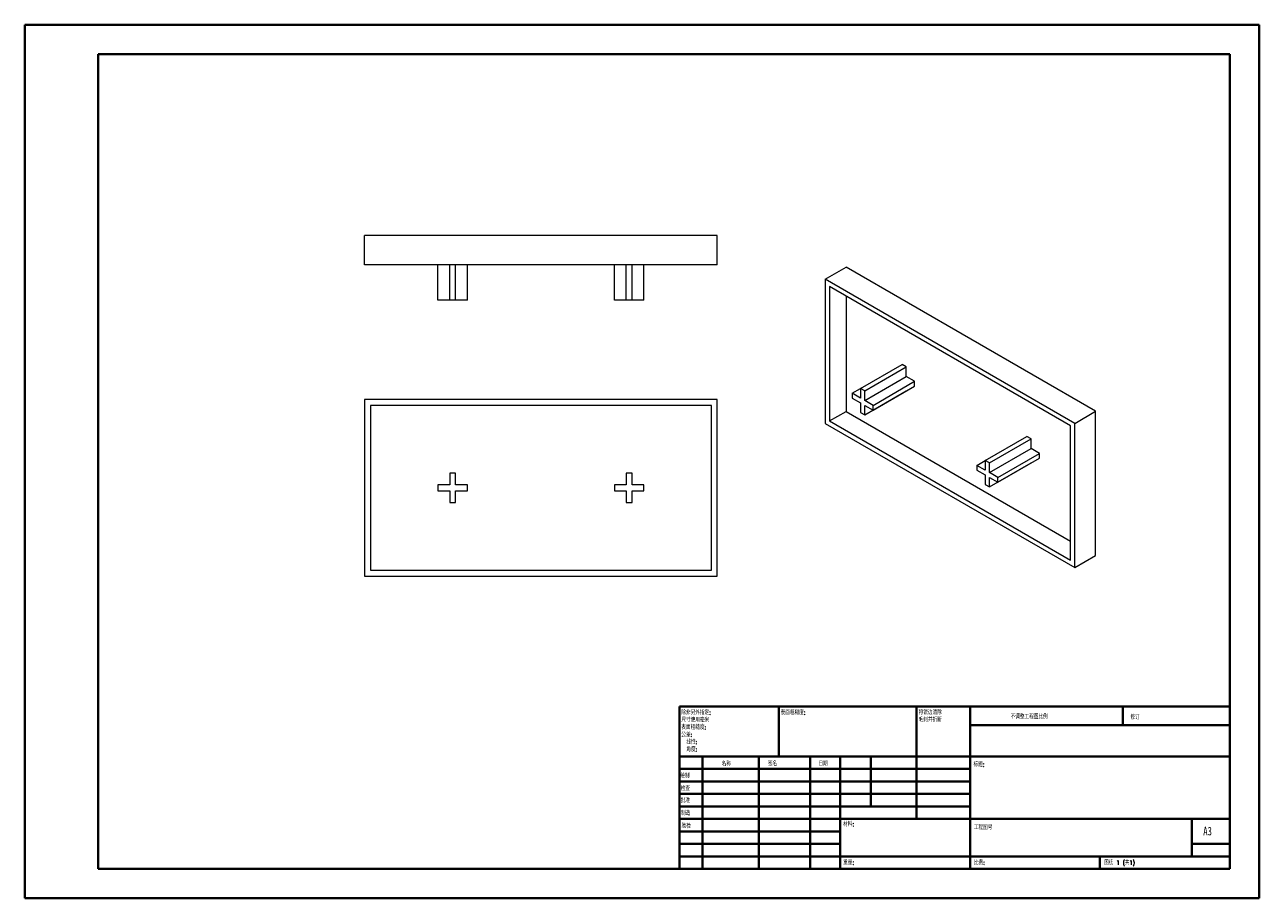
# Model space of a CAD drawing. Header units: millimetres. Extents: x 0 to 420, y 0 to 297.
import ezdxf

# ---------------------------------------------------------------- set-up
doc = ezdxf.new("R2010")
doc.units = ezdxf.units.MM
doc.styles.add('SLDTEXTSTYLE0', font='TXT', dxfattribs={"width": 0.75, "bigfont": 'bigfont'})
doc.styles.add('SLDTEXTSTYLE1', font='TXT', dxfattribs={"width": 0.75})
doc.styles.add('SLDTEXTSTYLE2', font='TXT', dxfattribs={"width": 0.694444, "bigfont": 'bigfont'})

# ---------------------------------------------------------------- blocks, each defined once
blk = doc.blocks.new('SW_NOTE_0')
at = {"color": 0, "linetype": 'Continuous', "lineweight": 0, "char_height": 1.5, "attachment_point": 1, "style": 'SLDTEXTSTYLE0'}
for s, insert in [('\\M+18FAB锐边\\M+190B4\\M+18F9C', (0, 1.93)), ('\\M+196D1\\M+18E68\\M+19BF3\\M+190DC\\M+19266', (0, -0.57))]:
    blk.add_mtext(s, dxfattribs=dict(at, insert=insert))
blk = doc.blocks.new('SW_NOTE_1')
at = {"color": 0, "linetype": 'Continuous', "lineweight": 0, "char_height": 1.5, "attachment_point": 1, "style": 'SLDTEXTSTYLE0'}
for s, insert in [('\\M+18F9C\\M+194F1另\\M+18A4F\\M+18E77\\M+192E8:', (0, 1.93)), ('\\M+18EDA\\M+190A1\\M+18E67\\M+19770\\M+19F7C\\M+195C4', (0, -0.57)), ('\\M+1955C\\M+196CA\\M+19165糙\\M+19378:', (0, -3.07)), ('\\M+18CF6\\M+18DB7:', (0, -5.57)), ('线\\M+190AB:', (1.69, -8.07)), ('\\M+18A70\\M+19378:', (1.69, -10.57))]:
    blk.add_mtext(s, dxfattribs=dict(at, insert=insert))

msp = doc.modelspace()

# ---------------------------------------------------------------- linework, layer by layer
at = {"color": 7, "linetype": 'Continuous', "lineweight": 40}
for p, q in [((0.08, 0.21), (0.08, 297.21)), ((0.08, 297.21), (420.08, 297.21)), ((420.08, 0.21), (420.08, 297.21)), ((25.08, 10.21), (25.08, 287.21)), ((25.08, 287.21), (410.08, 287.21)), ((410.08, 287.21), (410.08, 10.21)), ((222.88, 65.46), (410.08, 65.46)), ((222.88, 65.46), (222.88, 10.21)), ((256.68, 48.46), (256.68, 65.46)), ((303.48, 65.46), (303.48, 27.21)), ((321.68, 65.46), (321.68, 10.21)), ((373.68, 59.09), (373.68, 65.46)), ((410.08, 59.09), (321.68, 59.09)), ((410.08, 48.46), (222.88, 48.46)), ((230.68, 48.46), (230.68, 10.21)), ((249.87, 48.46), (249.87, 10.21)), ((267.28, 48.46), (267.28, 10.21)), ((277.48, 10.21), (277.48, 48.46)), ((287.88, 31.46), (287.88, 48.46)), ((321.68, 44.21), (222.88, 44.21)), ((321.68, 39.96), (222.88, 39.96)), ((321.68, 35.71), (222.88, 35.71)), ((321.68, 31.46), (222.88, 31.46)), ((277.48, 27.21), (222.88, 27.21)), ((277.48, 27.21), (410.08, 27.21)), ((397.08, 14.46), (397.08, 27.21)), ((277.48, 22.96), (222.88, 22.96)), ((277.48, 18.71), (222.88, 18.71)), ((410.08, 18.71), (397.08, 18.71)), ((222.88, 14.46), (410.08, 14.46)), ((365.88, 10.21), (365.88, 14.46)), ((25.08, 10.21), (410.08, 10.21)), ((0.08, 0.21), (420.08, 0.21))]:
    msp.add_line(p, q, dxfattribs=at)
at = {"color": 7, "linetype": 'Continuous', "lineweight": 15}
for p, q in [((115.68, 215.54), (115.68, 225.54)), ((235.68, 225.54), (115.68, 225.54)), ((235.68, 215.54), (235.68, 225.54)), ((235.68, 215.54), (115.68, 215.54)), ((140.68, 203.54), (140.68, 215.54)), ((144.68, 203.54), (144.68, 215.54)), ((146.68, 203.54), (146.68, 215.54)), ((150.68, 203.54), (150.68, 215.54)), ((200.68, 203.54), (200.68, 215.54)), ((204.68, 203.54), (204.68, 215.54)), ((206.68, 203.54), (206.68, 215.54)), ((210.68, 203.54), (210.68, 215.54)), ((272.42, 210.68), (279.49, 214.76)), ((364.35, 165.78), (279.49, 214.76)), ((357.27, 161.69), (272.42, 210.68)), ((272.42, 210.68), (272.42, 161.69)), ((355.86, 160.88), (273.84, 208.23)), ((273.84, 208.23), (273.84, 162.5)), ((144.68, 203.54), (140.68, 203.54)), ((146.68, 203.54), (144.68, 203.54)), ((150.68, 203.54), (146.68, 203.54)), ((204.68, 203.54), (200.68, 203.54)), ((206.68, 203.54), (204.68, 203.54)), ((210.68, 203.54), (206.68, 203.54)), ((279.49, 204.96), (279.49, 165.77)), ((284.44, 173.53), (298.59, 181.69)), ((285.86, 172.71), (300, 180.88)), ((300, 180.88), (298.59, 181.69)), ((300, 177.61), (300, 180.88)), ((285.86, 169.45), (300, 177.61)), ((302.83, 175.98), (300, 177.61)), ((281.61, 171.89), (284.44, 173.53)), ((284.44, 173.53), (284.44, 170.26)), ((285.86, 172.71), (284.44, 173.53)), ((285.86, 169.45), (285.86, 172.71)), ((285.86, 164.55), (300, 172.71)), ((288.69, 167.81), (302.83, 175.98)), ((288.69, 166.18), (302.83, 174.34)), ((300, 172.71), (300, 172.71)), ((302.83, 174.34), (302.83, 175.98)), ((235.68, 169.74), (115.68, 169.74)), ((115.68, 169.74), (115.68, 109.74)), ((235.68, 109.74), (235.68, 169.74)), ((284.44, 170.26), (281.61, 171.89)), ((281.61, 171.89), (281.61, 170.26)), ((281.61, 170.26), (284.44, 168.63)), ((284.44, 168.63), (284.44, 165.36)), ((288.69, 167.81), (285.86, 169.45)), ((117.68, 167.74), (117.68, 111.74)), ((233.68, 167.74), (117.68, 167.74)), ((233.68, 111.74), (233.68, 167.74)), ((273.84, 162.5), (279.49, 165.77)), ((279.49, 165.77), (355.86, 121.68)), ((284.44, 165.36), (285.86, 164.55)), ((285.86, 167.81), (288.69, 166.18)), ((285.86, 164.55), (285.86, 167.81)), ((288.69, 166.18), (288.69, 167.81)), ((357.27, 161.69), (364.35, 165.78)), ((364.35, 116.78), (364.35, 165.78)), ((272.42, 161.69), (357.27, 112.7)), ((273.84, 162.5), (355.86, 115.15)), ((355.86, 115.15), (355.86, 160.88)), ((357.27, 112.7), (357.27, 161.69)), ((326.87, 149.04), (341.01, 157.2)), ((328.28, 148.22), (342.43, 156.38)), ((342.43, 156.38), (341.01, 157.2)), ((342.43, 153.12), (342.43, 156.38)), ((328.28, 144.95), (342.43, 153.12)), ((331.11, 143.32), (345.25, 151.48)), ((345.25, 151.48), (342.43, 153.12)), ((345.25, 149.85), (345.25, 151.48)), ((324.04, 147.4), (326.87, 149.04)), ((324.04, 147.4), (324.04, 145.77)), ((326.87, 145.77), (324.04, 147.4)), ((326.87, 149.04), (326.87, 145.77)), ((328.28, 148.22), (326.87, 149.04)), ((328.28, 144.95), (328.28, 148.22)), ((328.28, 140.05), (342.43, 148.22)), ((331.11, 141.69), (345.25, 149.85)), ((342.43, 148.22), (342.43, 148.22)), ((144.68, 144.74), (144.68, 140.74)), ((146.68, 144.74), (144.68, 144.74)), ((146.68, 140.74), (146.68, 144.74)), ((204.68, 144.74), (204.68, 140.74)), ((206.68, 144.74), (204.68, 144.74)), ((206.68, 140.74), (206.68, 144.74)), ((324.04, 145.77), (326.87, 144.14)), ((326.87, 144.14), (326.87, 140.87)), ((331.11, 143.32), (328.28, 144.95)), ((328.28, 143.32), (331.11, 141.69)), ((328.28, 140.05), (328.28, 143.32)), ((331.11, 141.69), (331.11, 143.32)), ((140.68, 140.74), (140.68, 138.74)), ((144.68, 140.74), (140.68, 140.74)), ((140.68, 138.74), (144.68, 138.74)), ((144.68, 138.74), (144.68, 134.74)), ((150.68, 140.74), (146.68, 140.74)), ((146.68, 138.74), (150.68, 138.74)), ((146.68, 134.74), (146.68, 138.74)), ((150.68, 138.74), (150.68, 140.74)), ((200.68, 140.74), (200.68, 138.74)), ((204.68, 140.74), (200.68, 140.74)), ((200.68, 138.74), (204.68, 138.74)), ((204.68, 138.74), (204.68, 134.74)), ((210.68, 140.74), (206.68, 140.74)), ((206.68, 138.74), (210.68, 138.74)), ((206.68, 134.74), (206.68, 138.74)), ((210.68, 138.74), (210.68, 140.74)), ((326.87, 140.87), (328.28, 140.05)), ((144.68, 134.74), (146.68, 134.74)), ((204.68, 134.74), (206.68, 134.74)), ((357.27, 112.7), (364.35, 116.78)), ((115.68, 109.74), (235.68, 109.74)), ((117.68, 111.74), (233.68, 111.74))]:
    msp.add_line(p, q, dxfattribs=at)

# ---------------------------------------------------------------- block references
at = {"color": 7, "linetype": 'Continuous', "lineweight": 0}
for name, p in [('SW_NOTE_1', (223.47, 62.2)), ('SW_NOTE_0', (304.19, 62.28))]:
    msp.add_blockref(name, p, dxfattribs=at)

# ---------------------------------------------------------------- texts
at = {"color": 7, "linetype": 'Continuous', "lineweight": 0, "attachment_point": 1}
for s, insert, char_height, style in [('\\M+1955C\\M+196CA\\M+19165糙\\M+19378:', (257.25, 64.13), 1.5, 'SLDTEXTSTYLE0'), ('\\M+19573调\\M+190AE\\M+18D48\\M+192F6图\\M+194E4\\M+197E1', (335.49, 62.75), 1.5, 'SLDTEXTSTYLE0'), ('\\M+18F43订', (376.21, 62.55), 1.5, 'SLDTEXTSTYLE0'), ('\\M+196BC\\M+18FCC', (237.2, 46.72), 1.5, 'SLDTEXTSTYLE0'), ('签\\M+196BC', (252.91, 46.78), 1.5, 'SLDTEXTSTYLE0'), ('\\M+193FA\\M+18AFA', (270.09, 46.79), 1.5, 'SLDTEXTSTYLE0'), ('标题:', (322.84, 46.49), 1.5, 'SLDTEXTSTYLE0'), ('绘\\M+190A7', (223.09, 42.64), 1.5, 'SLDTEXTSTYLE0'), ('检查', (223.29, 38.37), 1.5, 'SLDTEXTSTYLE0'), ('\\M+194E1\\M+18F79', (223.28, 34.28), 1.5, 'SLDTEXTSTYLE0'), ('\\M+190A7\\M+191A2', (223.33, 29.95), 1.5, 'SLDTEXTSTYLE0'), ('验检', (223.55, 25.56), 1.5, 'SLDTEXTSTYLE0'), ('\\M+18DDE\\M+197BF:', (278.52, 26.2), 1.5, 'SLDTEXTSTYLE0'), ('\\M+18D48\\M+192F6图\\M+18D86', (322.95, 25.08), 1.5, 'SLDTEXTSTYLE0'), ('A3', (401, 24.52), 2.91, 'SLDTEXTSTYLE1'), ('\\M+18F64\\M+197CA:', (278.5, 13.16), 1.4986, 'SLDTEXTSTYLE0'), ('\\M+194E4\\M+197E1:', (322.95, 13.11), 1.5, 'SLDTEXTSTYLE0'), ('图纸 1 (\\M+18BA41)', (367.36, 13.11), 1.5, 'SLDTEXTSTYLE2')]:
    msp.add_mtext(s, dxfattribs=dict(at, insert=insert, char_height=char_height, style=style))

doc.saveas('drawing.dxf')
